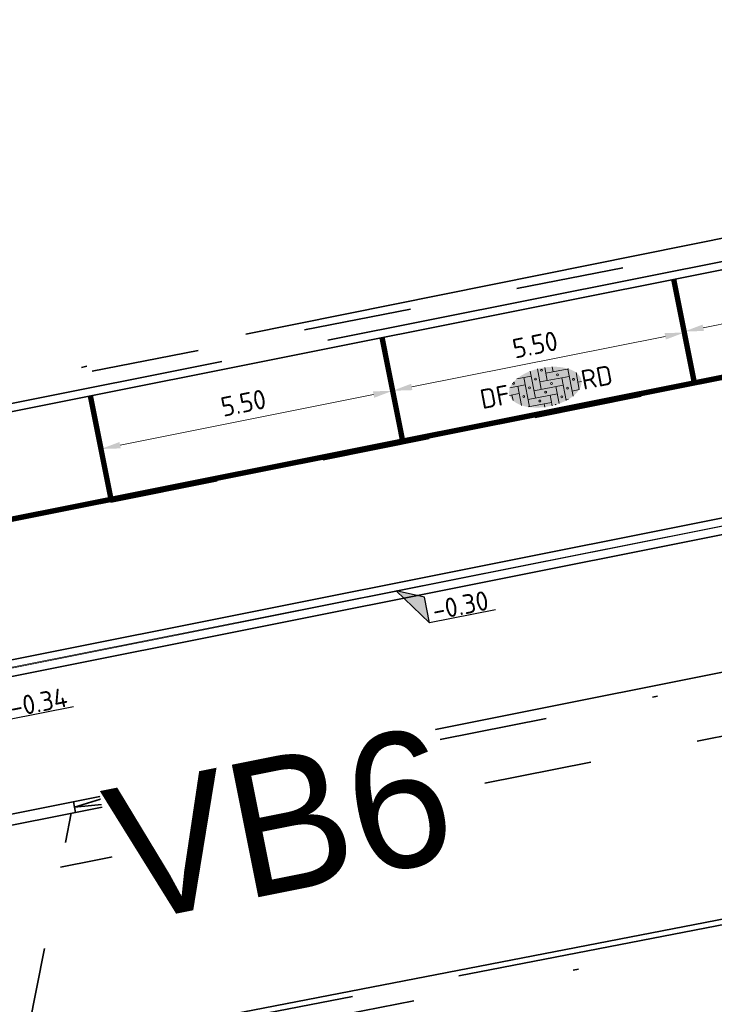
# Model space of a CAD drawing. Header units: metres. Extents: x 0 to 269924, y 0 to 933292.
# Tile 201 of 247: x 135249 to 135262, y 466702 to 466721. Entities that reach past the tile are written whole.
import ezdxf
from ezdxf import colors
from ezdxf.entities.mleader import LeaderData, LeaderLine
from ezdxf.enums import TextEntityAlignment as Align
from ezdxf.math import Vec2, Vec3

# ---------------------------------------------------------------- set-up
doc = ezdxf.new("R2018")
doc.units = ezdxf.units.M
for name, pattern in [('VH-GELEIDEBAND', [6, 2, -2, 0, -2]), ('VH-OPSLUITBAND_100X200', [16, 8, -2, 4, -2]), ('VH-OPSLUITBAND_150X250', [24, 16, -2, 4, -2]), ('VW-1-1_STREEP', [2, 1, -1]), ('XX-HIDDEN', [4, 2, -2]), ('XX-PROJECTGRENS', [18, 12, -3, 0, -3])]:
    doc.linetypes.add(name, pattern=pattern)
for name, color, linetype, lineweight in [('B-WE-VH-M', 7, 'Continuous', 18), ('N-WE-GR-GRAS-A-200', 62, 'Continuous', 18), ('N-WE-KG-GRENS_PROJECT-G', 7, 'XX-PROJECTGRENS', 35), ('N-WE-VH-GOOT_STRAATBAKSTEEN-G', 170, 'Continuous', 35), ('N-WE-VH-KANTOPSLUITING_GELEIDEBAND_50 200_250-G', 20, 'VH-GELEIDEBAND', 35), ('N-WE-VH-KANTOPSLUITING_OPSLUITBAND_100X200-G', 150, 'VH-OPSLUITBAND_100X200', 35), ('N-WE-VH-KANTOPSLUITING_OPSLUITBAND_150X250-G', 150, 'VH-OPSLUITBAND_150X250', 35), ('N-WE-VH-KANTOPSLUITING_VERLOOPBAND_GB_MV-T18', 10, 'Continuous', 18), ('N-WE-VH-KANTOPSLUITING_VOORKANTBAND-G', 50, 'Continuous', 35), ('N-WE-VH-MATERIAALGRENS-G', 7, 'XX-HIDDEN', 35), ('N-WE-VH-VERHARDING-T18', 10, 'Continuous', 18), ('N-WE-VH-VERHARDING_ASFALT-S', 7, 'Continuous', 18), ('N-WE-VH-VERHARDING_STRAATBAKSTEEN-S', 7, 'Continuous', 18), ('N-WE-VW-MARKERING_DWARS-G', 7, 'Continuous', 35), ('N-WE-VW-MARKERING_LANGS_STREEP_11_010-G', 7, 'VW-1-1_STREEP', 13), ('X-XX-AL-HOOGTELABEL-S', 7, 'Continuous', 25)]:
    doc.layers.add(name, color=color, linetype=linetype, lineweight=lineweight)
doc.layers.add('X-XX-AL-HULPLIJN-G', color=30, linetype='Continuous', lineweight=18, plot=False)
doc.styles.add('NLCS-ISO', font='NLCS-ISO.ttf')
doc.styles.add('NLCS-ISO-M200-T18', font='NLCS-ISO.ttf', dxfattribs={"height": 0.36})
doc.styles.get("Standard").update_dxf_attribs({"font": 'romand.shx'})
doc.dimstyles.new('NLCS-M200-T18-PIJL_L2_H2', dxfattribs={"dimscale": 0.2, "dimtxt": 2.5, "dimasz": 1.8, "dimexe": 2, "dimexo": 2, "dimgap": 0.7, "dimtad": 1, "dimzin": 0, "dimdsep": 46, "dimtxsty": 'NLCS-ISO-M200-T18', "dimcen": 0, "dimdle": 2, "dimclrd": 256, "dimclre": 256, "dimclrt": 10, "dimazin": 0, "dimtfac": 1, "dimtdec": 3, "dimtofl": 0, "dimtmove": 0, "dimatfit": 3, "dimfxl": 2, "dimfxlon": 1, "dimtfillclr": 256, "dimtolj": 1, "dimtzin": 0, "dimlwd": -1, "dimlwe": -1, "dimarcsym": 0})

# ---------------------------------------------------------------- blocks, each defined once
blk = doc.blocks.new('*U97')
for p, q in [((2.540495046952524, -2.204947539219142), (0, 0)), ((0, 0), (2.625593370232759, -4.604226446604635)), ((2.625593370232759, -4.604226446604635), (2.540495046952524, -2.204947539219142)), ((8.825197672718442, -4.384336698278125), (2.625593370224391, -4.604226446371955))]:
    blk.add_line(p, q)
blk.add_solid([(2.540495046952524, -2.204947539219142), (0, 0), (2.625593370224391, -4.604226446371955)])
at = {"style": 'NLCS-ISO'}
blk.add_attdef('...', text='', height=1.799999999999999, rotation=2.031335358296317, dxfattribs=at).set_placement((5.740268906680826, -4.913624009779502), align=Align.BOTTOM_CENTER)
blk = doc.blocks.new('*U98')
at = {"layer": 'X-XX-AL-HOOGTELABEL-S', "xscale": 0.2, "yscale": 0.2, "zscale": 0.2, "rotation": 357.9686646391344}
blk.add_blockref('*U97', (-9.644548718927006e-11, -4.134847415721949e-11), dxfattribs=at).add_auto_attribs({'...': '-0.34'})
blk = doc.blocks.new('*U99')
at = {"layer": 'N-WE-GR-GRAS-A-200', "color": 0, "linetype": 'ByBlock', "lineweight": -2, "transparency": 16777216, "rotation": 11.25552833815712}
blk.add_blockref('*U98', (135248.0283704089, 466708.4519493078), dxfattribs=at)
blk = doc.blocks.new('*U114')
for p, q in [((2.492531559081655, -1.033069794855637), (0, 0)), ((0, 0), (2.563852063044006, -3.432797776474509)), ((2.563852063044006, -3.432797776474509), (2.492531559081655, -1.033069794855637)), ((8.76461675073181, -3.248509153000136), (2.563852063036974, -3.432797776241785))]:
    blk.add_line(p, q)
blk.add_solid([(2.492531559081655, -1.033069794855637), (0, 0), (2.563852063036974, -3.432797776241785)])
at = {"style": 'NLCS-ISO'}
blk.add_attdef('...', text='', height=1.799999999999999, rotation=1.702346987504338, dxfattribs=at).set_placement((5.676699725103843, -3.760074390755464), align=Align.BOTTOM_CENTER)
blk = doc.blocks.new('*U115')
at = {"layer": 'X-XX-AL-HOOGTELABEL-S', "xscale": 0.2000000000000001, "yscale": 0.2000000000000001, "zscale": 0.2000000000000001, "rotation": 358.2976530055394}
blk.add_blockref('*U114', (0, 0), dxfattribs=at).add_auto_attribs({'...': '-0.30'})
blk = doc.blocks.new('*U116')
at = {"layer": 'N-WE-VH-VERHARDING_ASFALT-S', "color": 0, "linetype": 'ByBlock', "lineweight": -2, "transparency": 16777216, "rotation": 11.2555299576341}
blk.add_blockref('*U115', (135255.8741773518, 466710.0133645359), dxfattribs=at)
blk = doc.blocks.new('*D604')
at = {"layer": 'B-WE-VH-M', "transparency": 16777216}
for p, q in [((135255.8891576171, 466713.320624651), (135255.7324766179, 466714.1051315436)), ((135250.7703603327, 466712.7062026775), (135255.4577890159, 466713.6423716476)), ((135250.4956727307, 466712.2434427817), (135250.3389917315, 466713.0279496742))]:
    blk.add_line(p, q, dxfattribs=at)
for points in [[(135255.4460379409, 466713.7012096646), (135255.4695400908, 466713.5835336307), (135255.8108171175, 466713.7128780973)], [(135250.7586092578, 466712.7650406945), (135250.7821114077, 466712.6473646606), (135250.4173322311, 466712.6356962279)]]:
    blk.add_solid(points, dxfattribs=at)
at = {"layer": 'Defpoints', "color": 0, "transparency": 16777216}
for p in [(135255.8108171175, 466713.7128780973), (135256.0066683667, 466712.7322444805), (135250.6131834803, 466711.6550626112)]:
    blk.add_point(p, dxfattribs=at)
at = {"layer": 'B-WE-VH-M', "color": 10, "transparency": 16777216, "insert": (135253.0514022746, 466713.4880899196), "char_height": 0.36, "attachment_point": 5, "rotation": 11.294455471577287, "style": 'NLCS-ISO-M200-T18', "bg_fill": 3, "box_fill_scale": 1.1, "bg_fill_color": 256, "bg_fill_true_color": 13158600, "bg_fill_transparency": 0}
blk.add_mtext('\\A1;5.50', dxfattribs=at)
blk = doc.blocks.new('*D628')
at = {"layer": 'B-WE-VH-M', "transparency": 16777216}
for p, q in [((135261.2826425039, 466714.3978065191), (135261.1259615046, 466715.1823134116)), ((135256.1638452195, 466713.7833845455), (135260.8512739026, 466714.7195535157)), ((135255.8891576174, 466713.3206246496), (135255.7324766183, 466714.1051315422))]:
    blk.add_line(p, q, dxfattribs=at)
for points in [[(135260.8395228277, 466714.7783915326), (135260.8630249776, 466714.6607154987), (135261.2043020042, 466714.7900599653)], [(135256.1520941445, 466713.8422225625), (135256.1755962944, 466713.7245465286), (135255.8108171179, 466713.7128780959)]]:
    blk.add_solid(points, dxfattribs=at)
at = {"layer": 'Defpoints', "color": 0, "transparency": 16777216}
for p in [(135261.2043020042, 466714.7900599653), (135261.4001532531, 466713.80942635), (135256.0066683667, 466712.7322444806)]:
    blk.add_point(p, dxfattribs=at)
at = {"layer": 'B-WE-VH-M', "color": 10, "transparency": 16777216, "insert": (135258.4448871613, 466714.5652717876), "char_height": 0.36, "attachment_point": 5, "rotation": 11.29445547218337, "style": 'NLCS-ISO-M200-T18', "bg_fill": 3, "box_fill_scale": 1.1, "bg_fill_color": 256, "bg_fill_true_color": 13158600, "bg_fill_transparency": 0}
blk.add_mtext('\\A1;5.50', dxfattribs=at)
blk = doc.blocks.new('*D629')
at = {"layer": 'B-WE-VH-M', "transparency": 16777216}
for p, q in [((135266.6726253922, 466715.4925230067), (135266.515944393, 466716.2770298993)), ((135261.5538281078, 466714.8781010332), (135266.241256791, 466715.8142700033)), ((135261.2791405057, 466714.4153411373), (135261.1224595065, 466715.1998480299))]:
    blk.add_line(p, q, dxfattribs=at)
for points in [[(135266.229505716, 466715.8731080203), (135266.2530078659, 466715.7554319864), (135266.5942848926, 466715.884776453)], [(135261.5420770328, 466714.9369390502), (135261.5655791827, 466714.8192630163), (135261.2008000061, 466714.8075945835)]]:
    blk.add_solid(points, dxfattribs=at)
at = {"layer": 'Defpoints', "color": 0, "transparency": 16777216}
for p in [(135266.5942848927, 466715.8847764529), (135266.7901361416, 466714.9041428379), (135261.3966512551, 466713.8269609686)]:
    blk.add_point(p, dxfattribs=at)
at = {"layer": 'B-WE-VH-M', "color": 10, "transparency": 16777216, "insert": (135263.8348700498, 466715.6599882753), "char_height": 0.36, "attachment_point": 5, "rotation": 11.294455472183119, "style": 'NLCS-ISO-M200-T18', "bg_fill": 3, "box_fill_scale": 1.1, "bg_fill_color": 256, "bg_fill_true_color": 13158600, "bg_fill_transparency": 0}
blk.add_mtext('\\A1;5.50', dxfattribs=at)
blk = doc.blocks.new('SVH-SBS_DIKFORMAAT_ELLEBOOG_KL-SO')
h = blk.add_hatch(color=254)
edge = h.paths.add_edge_path()
edge.add_ellipse((1.091609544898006, 0.1244585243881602), major_axis=(3.39489953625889, -8.897975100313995e-16), ratio=0.5332665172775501, start_angle=0, end_angle=360)
for p, q in [((1.13686837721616e-13, 1.8387035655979), (1.13686837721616e-13, -0.6900000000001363)), ((0.6900000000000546, 1.922132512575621), (0.6900000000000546, -1.954131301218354e-13)), ((1.380000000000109, 1.928300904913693), (1.380000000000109, 0.6899999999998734)), ((2.07000000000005, 1.858033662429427), (2.07000000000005, 1.379999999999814)), ((-1.35419862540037, 1.379999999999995), (0, 1.379999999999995)), ((-0.6899999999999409, 1.379999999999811), (-0.6899999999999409, -1.380000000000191)), ((1.379999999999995, 1.379999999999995), (3.53741771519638, 1.379999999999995)), ((3.450000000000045, 1.379999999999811), (3.450000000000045, -1.177775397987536)), ((4.1400000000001, 0.9212697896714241), (4.1400000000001, -0.6723527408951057)), ((-2.295258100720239, 0), (-1.379999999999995, 0)), ((-2.133391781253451, 0.6899999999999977), (-0.6900000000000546, 0.6899999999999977)), ((-1.379999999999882, 0.6899999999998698), (-1.379999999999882, -1.116631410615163)), ((0, 0), (2.759999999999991, 0)), ((0.6899999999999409, 0.6899999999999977), (3.449999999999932, 0.6899999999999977)), ((2.760000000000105, 0.6899999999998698), (2.760000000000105, -1.4522272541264)), ((4.139999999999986, 0), (4.478477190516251, 0)), ((-2.069999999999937, -1.84741111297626e-13), (-2.069999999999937, -0.5350625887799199)), ((-0.6899999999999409, -0.6899999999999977), (2.07000000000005, -0.6899999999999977)), ((1.380000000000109, -0.6900000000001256), (1.380000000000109, -1.679383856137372)), ((2.07000000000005, -1.84741111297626e-13), (2.07000000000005, -1.609116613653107)), ((3.450000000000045, -0.6899999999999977), (4.123555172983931, -0.6899999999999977)), ((-0.7968022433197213, -1.379999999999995), (1.379999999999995, -1.379999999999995)), ((0.6900000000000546, -1.380000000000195), (0.6900000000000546, -1.673215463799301)), ((2.759999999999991, -1.379999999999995), (2.980021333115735, -1.379999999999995))]:
    blk.add_line(p, q)
for centre in [(0.3450000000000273, 1.034999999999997), (1.034999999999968, 1.724999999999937), (2.415000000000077, 1.03499999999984), (-0.3450000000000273, 0.344999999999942), (1.725000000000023, 0.3449999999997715), (3.794999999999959, 0.344999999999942), (-1.034999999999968, -0.3449999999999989), (1.035000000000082, -0.3450000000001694), (3.105000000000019, -0.3449999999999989), (0.3450000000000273, -1.035000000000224), (2.414999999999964, -1.035000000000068)]:
    blk.add_circle(centre, 0.08813061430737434)
for centre, start, end in [((-1.724999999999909, 1.03499999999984), 158.9124100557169, 101.1902337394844), ((1.725000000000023, -1.725000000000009), 59.09113287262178, 132.3432823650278)]:
    blk.add_arc(centre, 0.08813061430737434, start, end)
at = {"style": 'NLCS-ISO'}
blk.add_attdef('FORMAAT', text='', height=1.8, dxfattribs=at).set_placement((-2.303289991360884, 0.1244585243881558), align=Align.MIDDLE_RIGHT)
blk.add_attdef('KLEUR', text='', height=1.8, dxfattribs=at).set_placement((4.486509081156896, 0.1244585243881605), align=Align.MIDDLE_LEFT)
at = {"style": 'NLCS-ISO', "flags": 1}
blk.add_attdef('FUNCTIE', text='', height=1.8, dxfattribs=at).set_placement((0.1159930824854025, -3.584775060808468), align=Align.MIDDLE_CENTER)
blk = doc.blocks.new('*U663')
at = {"lineweight": 30, "flags": 106}
blk.add_attdef('OB', text='', height=0.36, dxfattribs=at).set_placement((0, 0.1), align=Align.BOTTOM_CENTER)

msp = doc.modelspace()

# ---------------------------------------------------------------- linework, layer by layer
at = {"layer": 'N-WE-KG-GRENS_PROJECT-G', "flags": 128}
msp.add_lwpolyline([(133942.1524110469, 466524.0131866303), (133955.5330132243, 466522.5072814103), (133956.1450573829, 466521.6255141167), (133962.8106423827, 466521.3549549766), (133963.5426830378, 466522.6698912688), (133965.0543119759, 466522.5630917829), (133965.5509484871, 466521.1927763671), (133981.500240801, 466520.3344856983), (133981.5648827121, 466520.8964937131), (133982.0280620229, 466520.8599138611), (133994.1341991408, 466520.3302144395), (133994.1506883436, 466519.6710776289), (134009.0668828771, 466519.47832968), (134013.9105563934, 466519.5118859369), (134027.7318088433, 466519.6359101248), (134028.6931809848, 466519.5542097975), (134034.7955627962, 466519.6112984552), (134050.8601504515, 466519.6587555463), (134068.5013668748, 466520.1515736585), (134071.2543365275, 466520.2369414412), (134077.2598209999, 466520.6916022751), (134094.041317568, 466522.634648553), (134101.3850316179, 466523.282053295), (134101.4279529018, 466523.9099018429), (134128.9951892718, 466527.0916612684), (134141.9381114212, 466528.6266520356), (134148.4211941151, 466529.3920155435), (134148.4758897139, 466529.087071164), (134157.1082757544, 466530.2399228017), (134157.7621140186, 466530.3387803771), (134157.9530247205, 466529.0761080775), (134163.7063367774, 466529.9459844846), (134172.6897419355, 466531.0545870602), (134201.838292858, 466535.0690746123), (134202.1966108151, 466534.8781078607), (134203.3044141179, 466535.0417079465), (134208.1607619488, 466535.7224832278), (134214.6823986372, 466536.673491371), (134215.1495333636, 466536.8455328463), (134235.7658031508, 466539.7543887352), (134239.5865759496, 466540.4491788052), (134251.1166291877, 466542.2181796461), (134251.5357558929, 466542.0897478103), (134264.4785346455, 466543.8326887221), (134264.4866010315, 466544.3174959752), (134273.560452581, 466545.6406042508), (134273.6081948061, 466545.2869552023), (134285.6788667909, 466546.8628692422), (134299.1175268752, 466548.9714251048), (134309.1915308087, 466550.3448240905), (134329.8051172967, 466553.6587492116), (134341.5255913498, 466555.2055478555), (134346.9703500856, 466556.1119171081), (134351.977127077, 466556.0254164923), (134358.9491387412, 466556.8868833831), (134359.1860258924, 466557.3131716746), (134365.4260131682, 466557.9171338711), (134389.2249696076, 466560.7577657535), (134395.3950971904, 466561.518770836), (134400.6331677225, 466562.0187619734), (134418.6382476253, 466563.9072882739), (134426.4042451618, 466566.3428517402), (134432.4721745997, 466567.1404338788), (134437.5317615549, 466567.4215073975), (134444.8476309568, 466568.2503552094), (134448.2774373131, 466568.3882371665), (134484.5941901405, 466572.7623631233), (134486.5392104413, 466572.9659145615), (134490.5988743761, 466573.5461829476), (134498.4989809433, 466574.5360898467), (134514.3182909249, 466576.7013504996), (134542.3965172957, 466581.3671513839), (134546.7016227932, 466582.121673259), (134551.5932448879, 466582.4405037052), (134551.8709818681, 466583.1790477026), (134557.9055011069, 466584.4060540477), (134558.2756802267, 466584.1148804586), (134567.3596791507, 466586.0044054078), (134582.7169248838, 466588.7154954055), (134583.1075576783, 466588.9718888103), (134590.4443539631, 466590.3980608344), (134630.038171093, 466598.271024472), (134633.2644661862, 466598.9231793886), (134632.086743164, 466604.993401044), (134646.0512420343, 466607.5369790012), (134647.4142347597, 466607.4294063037), (134666.9719003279, 466611.4052667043), (134675.3421925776, 466617.4627672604), (134674.8187706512, 466607.593234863), (134696.9952731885, 466610.5368207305), (134702.1723629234, 466611.3266999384), (134706.5249927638, 466612.0709193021), (134709.0847624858, 466612.3228419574), (134712.0868166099, 466612.7757763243), (134714.9998533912, 466613.2025984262), (134716.3485504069, 466613.2290626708), (134723.3638264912, 466613.9677410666), (134738.9813438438, 466616.6394283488), (134746.0622961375, 466617.2796676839), (134746.0899609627, 466616.6414740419), (134760.1207166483, 466618.8608811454), (134759.9932530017, 466619.8291223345), (134768.4464044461, 466621.1369810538), (134784.6150656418, 466623.7381739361), (134787.5412446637, 466625.0717702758), (134796.7719591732, 466626.4793854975), (134796.8993088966, 466625.7153100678), (134813.8776264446, 466628.5451145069), (134820.2259019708, 466629.5839160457), (134847.6798250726, 466634.2337142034), (134881.7897109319, 466639.2043855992), (134881.9258277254, 466639.5320592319), (134884.4295573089, 466640.0091299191), (134893.796674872, 466641.7112053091), (134903.0853048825, 466643.3283281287), (134904.1382627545, 466643.5270257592), (134920.2645882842, 466646.3736931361), (134921.3317273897, 466646.5776632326), (134937.3672634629, 466649.5176987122), (134938.5006811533, 466649.7081998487), (134961.5551357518, 466654.0962071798), (134967.7644973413, 466655.2623880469), (134974.7222744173, 466656.562712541), (134984.22992181, 466658.4908556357), (134992.0227233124, 466659.9976855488), (134995.80947285, 466660.765721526), (135000.4419448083, 466661.6925488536), (135009.6949473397, 466663.6483570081), (135010.6585058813, 466663.8685799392), (135018.8323899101, 466665.6175779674), (135021.9200589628, 466666.3144342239), (135034.0926055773, 466668.9429221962), (135034.1606217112, 466668.7688489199), (135043.799912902, 466670.8322396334), (135059.0838906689, 466674.01970182), (135068.7714915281, 466676.0781310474), (135083.0892485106, 466679.0344717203), (135091.9024394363, 466680.9928728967), (135097.4879272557, 466682.1656432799), (135104.8308224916, 466683.6512761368), (135116.5338752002, 466686.2312443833), (135119.8917458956, 466686.7918057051), (135126.3004647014, 466688.0133532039), (135127.3467745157, 466688.1956770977), (135130.4482168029, 466688.8914750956), (135135.6019262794, 466689.8873660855), (135140.1897926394, 466691.518025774), (135166.5920957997, 466696.9400260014), (135182.3679565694, 466700.7240911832), (135201.9020413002, 466704.7479892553), (135203.9413028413, 466705.0821629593), (135209.8669712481, 466705.9568768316), (135217.8009506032, 466707.7815722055), (135228.8213921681, 466709.9330682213), (135242.3911663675, 466712.5979486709), (135277.6978602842, 466719.7233857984), (135279.4572854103, 466720.1111281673), (135279.5504805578, 466721.577789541), (135288.1779487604, 466723.0731766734), (135350.9626020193, 466735.3051091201), (135501.9862943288, 466763.6854067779), (135501.1615330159, 466761.8388939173), (135525.1316183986, 466766.8329107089), (135533.6391897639, 466768.6720342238), (135569.0415342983, 466775.1882817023), (135582.7670693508, 466777.3782075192), (135584.0219052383, 466777.6336899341), (135585.6754001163, 466776.2642394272, 0.01917955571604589), (135652.4509215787, 466792.0101712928), (135652.8909980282, 466793.4567712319), (135660.9806309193, 466795.9188646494), (135661.5742904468, 466796.0743434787), (135664.4814484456, 466796.8357252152), (135665.9463914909, 466796.651130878), (135673.5578780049, 466799.3276069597), (135680.9772409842, 466801.7388195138), (135687.2758812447, 466804.2005113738), (135692.5472533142, 466806.2945453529), (135705.4319234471, 466809.7430629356), (135712.0942919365, 466810.7064861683), (135728.1451837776, 466817.0345099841), (135760.2852424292, 466825.832347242), (135773.4583655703, 466829.1791244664), (135789.1158777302, 466834.0803457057), (135813.0286685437, 466842.8919001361), (135823.3523251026, 466846.7177728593), (135839.4263250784, 466852.90977285), (135860.960258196, 466860.8901186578), (135867.9277059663, 466863.260270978), (135895.1993465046, 466872.7842364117), (135899.3123590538, 466861.8000135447), (135873.3586115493, 466852.0817029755), (135873.1875239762, 466848.8432858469), (135867.8135764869, 466846.6685785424), (135856.1044602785, 466842.0355325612), (135847.2534860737, 466838.5051439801), (135830.0333772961, 466832.5137582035), (135818.8540124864, 466828.6522867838), (135812.8648744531, 466826.9489631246), (135808.9590707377, 466825.8035206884), (135805.053254, 466824.6580744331), (135770.7305607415, 466814.3069764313), (135766.971389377, 466812.0157480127), (135761.8791525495, 466808.0788010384), (135757.5908275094, 466807.1332609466), (135743.8393772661, 466803.5662474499), (135724.0746538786, 466798.3497274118), (135721.2752206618, 466798.2294012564), (135720.4224497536, 466801.4011981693), (135715.1332658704, 466799.8340353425), (135698.5530195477, 466794.7536974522), (135698.2787954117, 466793.6928969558), (135686.038231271, 466790.3518397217), (135686.038231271, 466789.2475578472), (135686.038231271, 466787.5617552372), (135681.9850583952, 466786.092379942), (135677.7191525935, 466785.3189026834), (135623.4581816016, 466770.7112300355), (135607.4104765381, 466767.6619060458), (135584.3554055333, 466763.1420881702), (135577.0911470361, 466761.4745697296), (135570.4697863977, 466760.8031385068), (135524.7143551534, 466753.1025115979), (135522.6423772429, 466752.8775616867), (135515.6659510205, 466751.6611965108), (135498.3880891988, 466748.217828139), (135460.4984659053, 466741.7587218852), (135438.5149266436, 466737.9528016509), (135402.1344808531, 466731.0484359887), (135401.8417517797, 466732.670924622), (135396.1106550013, 466731.6369212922), (135390.9271580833, 466730.6594289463), (135374.0082657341, 466727.4229595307), (135342.4630973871, 466720.8955914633), (135337.8309223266, 466720.2490029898), (135332.7812635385, 466719.4116808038), (135316.4101866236, 466716.5494519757), (135312.7641307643, 466716.512489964), (135301.0403151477, 466714.0028538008), (135296.6671288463, 466713.0768115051), (135288.0783949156, 466711.3377832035), (135288.0312665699, 466710.4135302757), (135288.0655293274, 466708.6431304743), (135283.6115573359, 466707.7382671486), (135244.1136207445, 466700.0835393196), (135242.5899300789, 466702.1144723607), (135218.7785629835, 466697.0884976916), (135216.4000727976, 466696.7357621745), (135207.1261254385, 466694.9957392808), (135197.8416961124, 466693.220294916), (135196.9866763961, 466690.776647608), (135188.2143408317, 466689.0092885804), (135186.2175051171, 466690.9192619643), (135157.9534848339, 466685.3391693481), (135157.5447879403, 466682.622870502), (135152.3879768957, 466681.5635572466), (135151.5167756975, 466683.8056166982), (135135.7292222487, 466680.6196397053), (135134.4640581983, 466677.1493432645), (135128.1840343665, 466675.8540916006), (135125.7878578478, 466678.5714928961), (135109.6059436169, 466675.1142566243), (135107.870745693, 466673.5431765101), (135107.870745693, 466672.1337744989), (135099.4689025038, 466670.4416817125), (135080.2653506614, 466666.6254702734), (135079.4055662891, 466666.1514417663), (135069.6099209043, 466664.2021856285), (135057.6380543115, 466661.7587867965), (135035.8026276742, 466657.1553929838), (135033.7233916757, 466658.6892115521), (135013.6176243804, 466654.678649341), (135014.1980498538, 466652.086133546), (135012.6124588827, 466651.7311434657), (135012.1763256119, 466654.1604027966), (134999.5247974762, 466651.5812418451), (134981.0581906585, 466648.0645026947), (134978.7397800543, 466647.6085105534), (134978.5861091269, 466647.7227091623), (134973.2900831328, 466646.7768820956), (134967.9121270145, 466645.7539069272), (134966.071093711, 466645.4085786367), (134952.7495285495, 466642.7759773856), (134952.5922323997, 466643.5768920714), (134951.2462388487, 466643.3152054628), (134944.9553651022, 466642.0967882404), (134940.8717487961, 466641.3447885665), (134939.9066098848, 466640.7888844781), (134925.3285103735, 466637.9055422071), (134925.1707613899, 466637.8774303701), (134925.3332244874, 466636.9657721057), (134925.5528710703, 466635.7332299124), (134922.1588408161, 466635.1572615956), (134921.9828351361, 466636.2009774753), (134920.7117124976, 466635.9733729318), (134906.6444618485, 466633.4312996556), (134906.5087888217, 466633.7678848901), (134899.9274117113, 466632.5170612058), (134896.0409365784, 466630.5743994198), (134862.2966913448, 466626.2016174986), (134861.4226513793, 466623.9239010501), (134854.7233406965, 466622.8189123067), (134853.2219185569, 466624.5966997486), (134834.721015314, 466621.3810199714), (134818.7550486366, 466618.6378174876), (134803.1284396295, 466616.1824814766), (134801.0970077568, 466614.7435847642), (134787.479896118, 466613.2423470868), (134768.9830798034, 466610.8883704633), (134755.1398470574, 466609.2583430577), (134754.9565717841, 466609.236833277), (134754.7859409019, 466610.217089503), (134731.8718430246, 466606.3586610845), (134713.3998650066, 466603.0551467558), (134699.6068603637, 466600.7168093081), (134685.4283932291, 466598.1558223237), (134675.8778433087, 466596.193617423), (134672.2764377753, 466595.6555032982), (134668.9104143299, 466595.0157977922), (134645.925871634, 466591.0581873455), (134638.5768223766, 466590.0005244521), (134611.4735753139, 466584.8992713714), (134601.717057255, 466583.1308817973), (134600.5998648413, 466582.9006421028), (134592.762135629, 466581.4400048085), (134575.118339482, 466578.1093738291), (134569.7258185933, 466577.1269605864), (134558.0570164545, 466574.9234960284), (134547.3690824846, 466573.1317107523), (134538.2297595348, 466571.5216770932), (134531.3551017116, 466570.551160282), (134524.2724171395, 466569.3464104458), (134519.0260386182, 466568.3261728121), (134515.3896711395, 466567.7188492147), (134505.3836714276, 466563.3411241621), (134500.9864328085, 466562.6426688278), (134495.8811584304, 466561.9090699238), (134495.8232581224, 466562.3120107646), (134492.2035519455, 466563.6422625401), (134484.3979307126, 466562.5175426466), (134478.9049082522, 466561.7861849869), (134469.8426891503, 466560.5334530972), (134464.5363607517, 466559.7416584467), (134456.9190048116, 466558.7453404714), (134448.0330247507, 466557.6866878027), (134433.2082396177, 466556.6102954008), (134412.1040943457, 466554.5767617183), (134407.5534409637, 466554.1014797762), (134387.4665672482, 466551.7412958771), (134381.7845321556, 466550.9553824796), (134364.9620218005, 466548.6585594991), (134360.1910546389, 466548.4806931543), (134354.9443141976, 466547.6280558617), (134324.1132067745, 466542.8374902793), (134319.685314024, 466541.923189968), (134312.4661359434, 466540.8436562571), (134307.0613091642, 466539.9000424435), (134305.5271910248, 466540.7390838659), (134283.9927999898, 466537.831193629), (134278.0035480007, 466536.2683650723), (134260.3923759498, 466533.9405541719), (134253.8992466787, 466532.6496706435), (134244.8673115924, 466531.6184326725), (134227.9613015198, 466528.8354721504), (134196.8763181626, 466524.7483044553), (134191.2940629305, 466524.6522599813), (134189.4410961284, 466519.486518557), (134180.54341976, 466523.2514753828), (134138.078799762, 466517.961093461), (134135.2792653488, 466517.667751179), (134120.6457190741, 466515.7906603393), (134115.8581186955, 466514.9984051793), (134094.4151111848, 466512.7875130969), (134094.482628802, 466512.1326730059), (134077.9053302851, 466510.6920995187), (134056.132134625, 466509.1904088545), (134043.8980706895, 466509.0202360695), (134033.0493666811, 466509.2423005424), (134023.923025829, 466509.5285316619), (134011.0478366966, 466510.262342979), (134011.120490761, 466510.9891989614), (133978.0307684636, 466511.9708514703), (133977.4921792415, 466511.3856294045), (133976.525257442, 466511.4150202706), (133970.9295168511, 466511.6098105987), (133940.8588400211, 466512.8528732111), (133936.3387407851, 466513.0397754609), (133926.354068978, 466513.5657545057), (133918.7672066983, 466513.9286188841), (133914.8451201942, 466514.015801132), (133909.554517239, 466514.2788215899), (133907.7804390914, 466514.3734397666), (133898.1828278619, 466514.70129374), (133889.2911774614, 466514.989814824), (133877.4113339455, 466515.3869653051), (133865.1686539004, 466516.1888634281), (133858.5984823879, 466516.5106704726), (133853.5573827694, 466516.7840218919), (133840.8237529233, 466517.534045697), (133833.6468133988, 466517.7571167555), (133833.705570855, 466517.4205325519), (133832.853439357, 466517.4580587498), (133826.9791606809, 466517.5749329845), (133808.0756063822, 466518.2959596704), (133803.3083674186, 466518.1787980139), (133802.5602390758, 466518.5553175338), (133780.0722056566, 466520.1525415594), (133779.6001213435, 466519.2909336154), (133774.0658924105, 466519.5377079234), (133773.7346670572, 466520.5591499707), (133740.5269589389, 466522.641717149), (133713.3758449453, 466524.1590433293), (133705.7028267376, 466524.6360224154), (133705.708827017, 466526.2660983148), (133685.0587084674, 466527.5831083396), (133660.5630867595, 466529.2529866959), (133639.1294385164, 466529.3459015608), (133622.4533575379, 466530.2859171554), (133616.3882789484, 466530.542601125), (133614.4944685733, 466530.6235575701), (133604.3932959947, 466531.5966831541), (133597.4637424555, 466531.4649109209), (133574.2998229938, 466531.9547450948), (133566.6952949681, 466531.5430855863), (133561.31984266, 466531.6158231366), (133554.1423027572, 466531.6268919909), (133545.3094826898, 466531.7185308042), (133535.5085397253, 466531.7952522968), (133530.4827485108, 466531.8972432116), (133499.0977592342, 466532.8452862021), (133498.9102436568, 466530.6236003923), (133497.6044371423, 466522.3592092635), (133448.566389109, 466524.3794757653), (133448.420670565, 466522.5899559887), (133414.5666584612, 466524.0339930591), (133414.4969629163, 466533.2413993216), (133401.9038887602, 466533.723358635), (133353.8122292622, 466535.7450293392), (133352.2600919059, 466536.1394774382), (133333.1066671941, 466536.5243478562), (133333.3425346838, 466545.8288032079), (133369.1520182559, 466544.7141816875), (133381.3247631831, 466544.3959709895), (133400.6986291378, 466543.6369745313), (133404.0047114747, 466543.5509329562), (133435.456193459, 466542.6095357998), (133435.456193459, 466542.2770345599), (133451.5257997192, 466541.6284090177), (133467.8825048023, 466541.2346891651), (133477.6594838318, 466542.0344843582), (133509.1031470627, 466541.4419259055), (133515.1378683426, 466541.2840938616), (133519.9388384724, 466540.9920433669), (133525.525106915, 466540.7976286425), (133532.5184406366, 466540.0969827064), (133548.146843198, 466539.7775195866), (133548.2966515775, 466540.6007608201), (133555.220016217, 466540.7220079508), (133564.2647415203, 466540.5577419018), (133565.0602457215, 466540.1875870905), (133570.0736940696, 466540.0245011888), (133574.0699192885, 466539.8754765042), (133576.6230858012, 466539.7945225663), (133577.1628883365, 466540.0070998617), (133601.2102828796, 466539.6765019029), (133602.8086753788, 466541.6354623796), (133610.4829679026, 466541.4475063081), (133611.8780893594, 466539.3531579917), (133618.7996849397, 466539.153693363), (133622.3314203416, 466538.9428577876), (133622.3617744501, 466539.4850209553), (133627.2471814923, 466539.2740840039), (133627.3045343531, 466538.7093729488), (133642.4865728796, 466537.7332190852), (133654.9204504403, 466537.2354491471), (133674.7098077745, 466536.6492012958), (133674.7655644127, 466536.9622624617), (133682.6379522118, 466536.6394971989), (133685.0837345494, 466535.631391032), (133701.9240691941, 466534.3600021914), (133703.6004047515, 466534.8560407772), (133708.5044711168, 466534.3958000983), (133731.8949713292, 466532.3908429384), (133737.9920218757, 466531.941839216), (133749.8536092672, 466530.9008754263), (133752.1500258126, 466530.7699656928), (133756.9208869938, 466530.6549690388), (133767.535473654, 466530.1089902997), (133779.8534476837, 466530.0159980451), (133787.7703033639, 466529.9339891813), (133810.9048921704, 466528.9669645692), (133832.3839276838, 466528.2379294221), (133837.1922323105, 466527.8369040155), (133897.8405042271, 466525.0359781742)], format="xyb", close=True, dxfattribs=at)
at = {"layer": 'N-WE-VH-GOOT_STRAATBAKSTEEN-G', "flags": 128}
for points in [[(135099.3517669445, 466678.6545458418), (135105.8059969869, 466679.9594259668), (135108.8783374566, 466680.5793979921), (135124.9203171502, 466683.8113476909), (135144.2415761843, 466687.6755595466), (135146.9918879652, 466688.2257967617), (135167.2728167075, 466692.3246302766), (135179.7558149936, 466694.8511224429), (135191.6739184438, 466697.2658018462), (135203.1215689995, 466699.584400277), (135219.9039026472, 466702.972461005), (135269.8818625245, 466712.9540134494), (135284.3189481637, 466715.8271769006), (135289.9679979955, 466716.9479827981), (135291.0602396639, 466717.1577847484), (135299.0949391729, 466718.7200890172), (135307.6146560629, 466720.3854402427), (135311.4605661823, 466721.1236847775), (135313.6037522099, 466721.5133231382), (135313.8494818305, 466721.5572354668), (135314.1070877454, 466721.6048312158), (135316.0254629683, 466721.9535982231)], [(135099.411491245, 466678.3605507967), (135105.8654464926, 466679.6653753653), (135108.9376787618, 466680.2853255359), (135124.9793592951, 466683.5172149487), (135144.30041044, 466687.3813852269), (135147.0510290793, 466687.9316838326), (135167.3322459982, 466692.0305755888), (135179.8153267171, 466694.557084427), (135191.7334369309, 466696.9717651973), (135203.1811349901, 466699.2903732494), (135219.9629625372, 466702.6783317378), (135269.9405179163, 466712.6598033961), (135284.3775036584, 466715.5329469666), (135290.0254857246, 466716.6535409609), (135291.1171655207, 466716.8632349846), (135299.1522001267, 466718.4256044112), (135307.6717092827, 466720.0909148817), (135311.5156753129, 466720.8287862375), (135313.6569702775, 466721.2180807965), (135313.9031225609, 466721.2620686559), (135314.1611715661, 466721.3097462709), (135316.0791243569, 466721.6584364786)]]:
    msp.add_lwpolyline(points, dxfattribs=at)
at = {"layer": 'N-WE-VH-KANTOPSLUITING_GELEIDEBAND_50 200_250-G'}
msp.add_line((135249.9489034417, 466705.9137745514), (135250.9295370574, 466706.1096258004), dxfattribs=at)
at = {"layer": 'N-WE-VH-KANTOPSLUITING_GELEIDEBAND_50 200_250-G', "flags": 128}
for points in [[(135276.5979294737, 466711.2317645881), (135270.4691715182, 466710.0120637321), (135250.9295370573, 466706.109625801)], [(135249.9489034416, 466705.9137745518), (135242.3176137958, 466704.3896603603)]]:
    msp.add_lwpolyline(points, dxfattribs=at)
at = {"layer": 'N-WE-VH-KANTOPSLUITING_OPSLUITBAND_100X200-G', "flags": 128}
msp.add_lwpolyline([(135197.6559980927, 466693.5292652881), (135202.4372893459, 466694.4979840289), (135202.3185551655, 466695.0861185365), (135202.9043954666, 466695.2048133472), (135205.0631006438, 466695.6406185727), (135205.1818348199, 466695.0524840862), (135216.9633569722, 466697.4309696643), (135216.8446228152, 466698.019104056), (135219.589250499, 466698.573196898), (135219.7079846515, 466697.9850625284), (135221.5913500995, 466698.3652814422), (135235.0464162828, 466701.071646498), (135242.6144615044, 466702.5816712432), (135244.2408981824, 466700.4137876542), (135287.5431272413, 466708.8057900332), (135287.7033483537, 466711.8798017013), (135291.9236162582, 466712.6904468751), (135299.9700895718, 466714.2550439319), (135308.479963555, 466715.9184723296), (135312.2963879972, 466716.6510569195), (135316.8754527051, 466717.4835461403), (135317.3098139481, 466717.566918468), (135317.9083264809, 466717.1548907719), (135329.0710802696, 466719.2148625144), (135331.4206712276, 466720.2753899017), (135347.2590707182, 466723.3154498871), (135348.2507319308, 466723.5057916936), (135389.3415720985, 466731.8692869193), (135391.0796854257, 466730.7390734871)], dxfattribs=at)
at = {"layer": 'N-WE-VH-KANTOPSLUITING_OPSLUITBAND_150X250-G', "flags": 128}
msp.add_lwpolyline([(135316.996759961, 466724.8430602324), (135315.0795667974, 466724.4750696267), (135313.6293473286, 466724.2114148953), (135313.3756553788, 466724.1645422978), (135313.13365928, 466724.1212971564), (135310.9737688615, 466723.7286218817), (135307.1106857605, 466722.9870808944), (135298.5891340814, 466721.3213697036), (135290.5573945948, 466719.7596409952), (135289.4601896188, 466719.5488856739), (135283.80170796, 466718.4262079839), (135269.3637393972, 466715.5528688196), (135268.7864564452, 466715.4375743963), (135266.4334867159, 466717.0071391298), (135228.5574816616, 466709.4425780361), (135226.9766486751, 466707.0873578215), (135219.3822063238, 466705.5706027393), (135204.8327364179, 466702.6333177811), (135202.4749700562, 466704.1987048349), (135191.5721776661, 466701.9897335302), (135190.009097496, 466699.6323422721), (135179.2301280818, 466697.4484582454), (135166.7478579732, 466694.9221133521), (135146.4694747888, 466690.8237943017), (135143.7218735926, 466690.2740993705), (135124.398778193, 466686.4095202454), (135108.3541557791, 466683.177037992), (135105.2808596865, 466682.5568729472), (135098.8242015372, 466681.251501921), (135096.9690692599, 466680.8728300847), (135074.4757360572, 466676.2602066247), (135046.982829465, 466670.5874243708), (135045.5206556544, 466670.2620056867), (135043.4295137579, 466669.7977225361), (135043.1224415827, 466669.72923009), (135033.870015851, 466667.6690642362), (135032.340484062, 466667.346579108), (135031.3197894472, 466667.1313766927), (135021.7585782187, 466665.1062143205), (134997.2562680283, 466659.8088213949), (134981.1752732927, 466656.5532273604), (134965.8325083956, 466653.671759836), (134962.2847479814, 466652.9781695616), (134946.632765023, 466649.9041904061), (134946.3878330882, 466649.8571659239), (134942.7132110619, 466649.1759305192), (134929.6573793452, 466646.7792053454), (134906.079623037, 466642.5199495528), (134879.0416430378, 466637.6478037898), (134851.2896187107, 466632.5298129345)], dxfattribs=at)
at = {"layer": 'N-WE-VH-KANTOPSLUITING_VOORKANTBAND-G'}
for p, q in [((135249.9293183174, 466706.0118379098), (135250.8903668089, 466706.3057525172)), ((135250.9295370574, 466706.1096258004), (135250.8903668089, 466706.3057525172)), ((135249.9489034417, 466705.9137745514), (135249.9097331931, 466706.1099012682)), ((135250.9295370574, 466706.1096258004), (135249.9293183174, 466706.0118379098))]:
    msp.add_line(p, q, dxfattribs=at)
for points in [[(135203.6757619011, 466696.839792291), (135220.4545428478, 466700.2271375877), (135270.4300845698, 466710.2082070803), (135284.8624328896, 466713.08042812), (135290.5045502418, 466714.1998590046), (135291.5915484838, 466714.4086537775), (135299.6345154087, 466715.9725682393), (135308.147152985, 466717.6365369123), (135311.9749180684, 466718.3712984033), (135314.100454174, 466718.7577279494), (135314.3501286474, 466718.8023452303), (135314.6118700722, 466718.8507050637), (135316.5539938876, 466719.2037896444), (135346.9291932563, 466725.0340774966), (135347.911266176, 466725.2225789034), (135396.5293122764, 466735.1181370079)], [(135205.2600682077, 466695.1702955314), (135216.8455455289, 466697.5092030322), (135216.7268113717, 466698.0973374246), (135219.6674838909, 466698.6910083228), (135219.7862180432, 466698.102873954), (135221.5716309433, 466698.46331794), (135235.0267732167, 466701.1696983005), (135242.6566567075, 466702.6920614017), (135244.283323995, 466700.5238704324), (135287.447332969, 466708.8890856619), (135287.6075610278, 466711.9632306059), (135291.9046409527, 466712.7886301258), (135299.9509055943, 466714.3531865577), (135308.4609458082, 466716.0166474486), (135312.278018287, 466716.7493564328), (135316.8570836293, 466717.581845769), (135317.332054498, 466717.6730128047), (135317.9309124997, 466717.260747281), (135329.041, 466719.311), (135331.390260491, 466720.3713782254), (135347.2402205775, 466723.413657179), (135348.2313338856, 466723.6038938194), (135389.3617551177, 466731.9754452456)]]:
    msp.add_lwpolyline(points, dxfattribs=at)
at = {"layer": 'N-WE-VH-KANTOPSLUITING_VOORKANTBAND-G', "flags": 128}
msp.add_lwpolyline([(135317.025035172, 466724.6957492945), (135315.1071204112, 466724.3276201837), (135313.656389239, 466724.0638724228), (135313.402475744, 466724.0169588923), (135313.1602683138, 466723.9736759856), (135311.0013234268, 466723.5811726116), (135307.139212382, 466722.8398182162), (135298.6179100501, 466721.1741557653), (135290.5858575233, 466719.6123661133), (135289.4889334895, 466719.4016647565), (135283.830899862, 466718.2790759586), (135269.3930171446, 466715.4057538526), (135268.754905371, 466715.2783107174), (135266.4019356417, 466716.8478754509), (135228.6475414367, 466709.3076023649), (135227.0667084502, 466706.9523821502), (135219.4117369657, 466705.4235382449), (135204.8015242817, 466702.473990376)], dxfattribs=at)
at = {"layer": 'N-WE-VH-MATERIAALGRENS-G'}
for points in [[(135242.400929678, 466712.548910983), (135280.257814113, 466719.9146016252)], [(135227.0667084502, 466706.9523821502), (135268.754905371, 466715.2783107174)], [(135249.6690210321, 466704.8991486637), (135278.2494454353, 466710.5618895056)], [(135248.9801306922, 466701.4341148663), (135249.8675089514, 466705.8975185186)]]:
    msp.add_lwpolyline(points, dxfattribs=at)
at = {"layer": 'N-WE-VW-MARKERING_DWARS-G', "ltscale": 1.05, "const_width": 0.1, "flags": 128}
for points in [[(135261.4001532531, 466713.80942635), (135261.0084507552, 466715.7706935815)], [(135256.0066683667, 466712.7322444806), (135255.6149658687, 466714.693511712)], [(135250.6131834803, 466711.6550626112), (135250.2214809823, 466713.6163298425)]]:
    msp.add_lwpolyline(points, dxfattribs=at)
at = {"layer": 'N-WE-VW-MARKERING_LANGS_STREEP_11_010-G', "ltscale": 5, "const_width": 0.1, "flags": 128}
msp.add_lwpolyline([(135227.0569158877, 466707.001413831), (135268.7451128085, 466715.3273423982)], dxfattribs=at)
at = {"layer": 'X-XX-AL-HULPLIJN-G'}
for points in [[(135099.3816290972, 466678.5075483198), (135105.8357217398, 466679.8124006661), (135108.9080081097, 466680.4323617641), (135124.9498382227, 466683.6642813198), (135144.2709933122, 466687.5284723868), (135147.0214585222, 466688.0787402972), (135167.3025313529, 466692.1776029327), (135179.7855708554, 466694.704103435), (135191.7037041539, 466697.1187888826), (135203.1513452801, 466699.4373854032), (135219.9334332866, 466702.8253965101), (135269.9112402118, 466712.806918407), (135284.3482259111, 466715.6800619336), (135289.9967418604, 466716.8007618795), (135291.0887025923, 466717.0105098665), (135299.1235696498, 466718.5728467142), (135307.6431826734, 466720.2381775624), (135311.4881207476, 466720.9762355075), (135313.6303612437, 466721.3657019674), (135313.8763021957, 466721.4096520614), (135314.1341296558, 466721.4572887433), (135316.0522936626, 466721.8060173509), (135347.4112932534, 466727.8273863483)], [(135315.5811293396, 466721.7203581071), (135314.1341296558, 466721.4572887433), (135313.8763021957, 466721.4096520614), (135313.6303612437, 466721.3657019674), (135311.4881207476, 466720.9762355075), (135307.6431826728, 466720.2381775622), (135299.1235696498, 466718.5728467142), (135291.0887025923, 466717.0105098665), (135289.9967418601, 466716.8007618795), (135284.3482259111, 466715.6800619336), (135248.9576870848, 466708.6368951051), (135243.0041265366, 466707.4520610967), (135234.1231921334, 466705.6800812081), (135220.6662963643, 466702.9733487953), (135202.0947480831, 466699.2240768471), (135179.7855708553, 466694.704103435), (135167.3025313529, 466692.1776029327), (135147.0214585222, 466688.0787402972), (135144.2709933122, 466687.5284723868), (135124.9498382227, 466683.6642813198), (135108.9080081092, 466680.432361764), (135105.8357217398, 466679.8124006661), (135099.3816290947, 466678.5075483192)], [(135315.5811293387, 466721.7203581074), (135314.1341296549, 466721.4572887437), (135313.8763021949, 466721.4096520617), (135313.6303612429, 466721.3657019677), (135311.4881207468, 466720.9762355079), (135307.643182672, 466720.2381775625), (135299.123569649, 466718.5728467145), (135291.0887025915, 466717.0105098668), (135289.9967418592, 466716.8007618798), (135284.3482259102, 466715.6800619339), (135248.957687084, 466708.6368951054), (135243.0041265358, 466707.452061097), (135234.1231921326, 466705.6800812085), (135220.6662963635, 466702.9733487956), (135202.0947480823, 466699.2240768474), (135179.7855708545, 466694.7041034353), (135167.3025313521, 466692.1776029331), (135147.0214585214, 466688.0787402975), (135144.2709933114, 466687.5284723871), (135124.9498382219, 466683.6642813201), (135108.9080081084, 466680.4323617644), (135105.835721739, 466679.8124006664), (135099.3816290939, 466678.5075483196)], [(135315.5811293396, 466721.7203581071), (135314.1341296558, 466721.4572887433), (135313.8763021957, 466721.4096520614), (135313.6303612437, 466721.3657019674), (135311.4881207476, 466720.9762355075), (135307.6431826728, 466720.2381775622), (135299.1235696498, 466718.5728467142), (135291.0887025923, 466717.0105098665), (135289.9967418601, 466716.8007618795), (135284.3482259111, 466715.6800619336), (135248.9576870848, 466708.6368951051), (135243.0041265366, 466707.4520610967), (135234.1231921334, 466705.6800812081), (135220.6662963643, 466702.9733487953), (135202.0947480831, 466699.2240768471), (135179.7855708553, 466694.704103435), (135167.3025313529, 466692.1776029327), (135147.0214585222, 466688.0787402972), (135144.2709933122, 466687.5284723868), (135124.9498382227, 466683.6642813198), (135108.9080081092, 466680.432361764), (135105.8357217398, 466679.8124006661), (135099.3816290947, 466678.5075483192)]]:
    msp.add_lwpolyline(points, dxfattribs=at)

# ---------------------------------------------------------------- block references
at = {"layer": 'N-WE-GR-GRAS-A-200'}
msp.add_blockref('*U99', (0, 0), dxfattribs=at)
at = {"layer": 'N-WE-VH-KANTOPSLUITING_VERLOOPBAND_GB_MV-T18'}
ref = msp.add_blockref('*U663', (135250.4014720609, 466706.2081109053), dxfattribs=dict(at, rotation=11.29445547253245))
lines = msp.add_mtext('VB6', dxfattribs={"layer": '0', "insert": (135250.381886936, 466706.3061742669), "char_height": 2.5, "attachment_point": 1, "rotation": 11.29445547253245, "bg_fill": 3, "box_fill_scale": 1, "bg_fill_color": 256, "bg_fill_transparency": 0})
ref.add_attrib('OB', '', (135250.381886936, 466706.3061742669), dxfattribs={"flags": 48}).embed_mtext(lines)
at = {"layer": 'N-WE-VH-VERHARDING_ASFALT-S'}
msp.add_blockref('*U116', (0, 0), dxfattribs=at)
at = {"layer": 'N-WE-VH-VERHARDING_STRAATBAKSTEEN-S', "xscale": 0.2, "yscale": 0.2, "zscale": 0.2, "rotation": 10.83926338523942}
msp.add_blockref('SVH-SBS_DIKFORMAAT_ELLEBOOG_KL-SO', (135258.4239127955, 466713.7138549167), dxfattribs=at).add_auto_attribs({'FORMAAT': 'DF', 'KLEUR': 'RD'})

# ---------------------------------------------------------------- leaders
at = {"layer": 'N-WE-VH-VERHARDING-T18'}
ml = msp.add_multileader_mtext('Standard', dxfattribs=at)
ml.set_content('', color=256, style='NLCS-ISO-M200-T18')
ml.set_leader_properties(color=256, linetype='ByLayer', lineweight=-1)
ml.build(insert=Vec2(0, 0))
ml.multileader.update_dxf_attribs({"has_dogleg": 0, "text_left_attachment_type": 5, "text_right_attachment_type": 5, "dogleg_length": 0.36, "arrow_head_size": 0.36})
ctx = ml.context
ctx.base_point, ctx.char_height, ctx.arrow_head_size, ctx.landing_gap_size, ctx.plane_origin = Vec3(135697.3917517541, 466805.7658595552), 0.36, 0.36, 0.18, Vec3(135695.696623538, 466805.188890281)
ctx.left_attachment, ctx.right_attachment = 5, 5
notes = []
notes.append((ctx, [(0, (0, 0, 0), (0, 0), (1, 0), 1, [])]))
ctx.mtext.insert, ctx.mtext.rotation, ctx.mtext.flow_direction = Vec3(135697.5717517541, 466806.1258595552), -0.1475286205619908, 5
for ctx, leaders in notes:
    for number, flags, end, landing, length, lines in leaders:
        leader = LeaderData()
        leader.index, (leader.has_last_leader_line, leader.has_dogleg_vector, leader.attachment_direction) = number, flags
        leader.last_leader_point, leader.dogleg_vector, leader.dogleg_length = Vec3(end), Vec3(landing), length
        for number, points, colour, breaks in lines:
            line = LeaderLine()
            line.index, line.vertices, line.color, line.breaks = number, Vec3.list(points), colors.encode_raw_color(colour), breaks
            leader.lines.append(line)
        ctx.leaders.append(leader)

# ---------------------------------------------------------------- next in the draw order: dimensions: what is measured, and where the dimension line sits
at = {"layer": 'B-WE-VH-M'}
dim = msp.add_aligned_dim(p1=(135250.6131834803, 466711.6550626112), p2=(135256.0066683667, 466712.7322444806), distance=1.0000000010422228, dimstyle='NLCS-M200-T18-PIJL_L2_H2', override={"dimtfill": 1}, dxfattribs=at)
dim.commit()
dim.dimension.update_dxf_attribs({"geometry": '*D604', "text_midpoint": (135253.0514022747, 466713.4880899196)})

# ---------------------------------------------------------------- next in the draw order: dimensions: what is measured, and where the dimension line sits
dim = msp.add_aligned_dim(p1=(135256.0066683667, 466712.7322444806), p2=(135261.4001532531, 466713.80942635), distance=0.9999999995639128, dimstyle='NLCS-M200-T18-PIJL_L2_H2', override={"dimtfill": 1}, dxfattribs=at)
dim.commit()
dim.dimension.update_dxf_attribs({"geometry": '*D628', "text_midpoint": (135258.4448871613, 466714.5652717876)})

# ---------------------------------------------------------------- next in the draw order: dimensions: what is measured, and where the dimension line sits
dim = msp.add_aligned_dim(p1=(135261.3966512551, 466713.8269609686), p2=(135266.7901361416, 466714.9041428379), distance=0.999999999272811, dimstyle='NLCS-M200-T18-PIJL_L2_H2', override={"dimtfill": 1}, dxfattribs=at)
dim.commit()
dim.dimension.update_dxf_attribs({"geometry": '*D629', "text_midpoint": (135263.8348700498, 466715.6599882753)})

doc.saveas('drawing.dxf')
